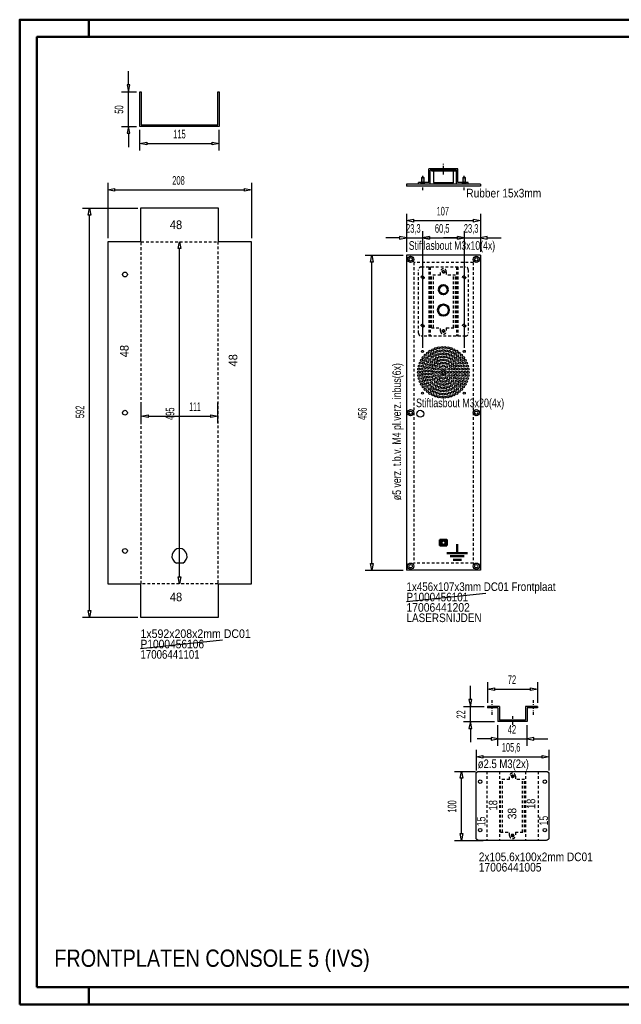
# Model space of a CAD drawing. Extents: x -16476 to -14436, y 1563 to 2988.
# Tile 1 of 2: x -16476 to -15605, y 1563 to 2988. Entities that reach past the tile are written whole.
import ezdxf

# ---------------------------------------------------------------- set-up
doc = ezdxf.new("R2010")
doc.units = 0
doc.header["$MEASUREMENT"] = 0
doc.linetypes.add('DASHDOT', pattern=[8.5, 4, -2, 0.5, -2])
doc.linetypes.add('HIDDEN', pattern=[7, 4, -3])
doc.layers.get('0').update_dxf_attribs({"linetype": 'CONTINUOUS'})
for name, color, linetype in [('DIM49', 4, 'CONTINUOUS'), ('LE_GREEN', 3, 'CONTINUOUS'), ('LE_HIDDEN', 7, 'CONTINUOUS'), ('LE_MIDDLE', 7, 'CONTINUOUS'), ('LE_RED', 1, 'CONTINUOUS'), ('TXT_ALL', 7, 'CONTINUOUS'), ('TXT_DIM49', 2, 'CONTINUOUS')]:
    doc.layers.add(name, color=color, linetype=linetype)
doc.layers.add('LE_ALL', color=7, linetype='CONTINUOUS', lineweight=50)

# ---------------------------------------------------------------- blocks, each defined once
blk = doc.blocks.new('_D1', base_point=(-15783.2, 1972))
at = {"layer": 'DIM49', "color": 1}
for p, q in [((-15783.2, 1937), (-15783.2, 1967)), ((-15741.2, 1937), (-15741.2, 1967)), ((-15793.2, 1947), (-15813.2, 1947)), ((-15783.2, 1947), (-15793.2, 1949)), ((-15793.2, 1949), (-15793.2, 1945)), ((-15793.2, 1945), (-15783.2, 1947)), ((-15783.2, 1947), (-15741.2, 1947)), ((-15731.2, 1949), (-15741.2, 1947)), ((-15741.2, 1947), (-15731.2, 1945)), ((-15731.2, 1945), (-15731.2, 1949)), ((-15731.2, 1947), (-15711.2, 1947))]:
    blk.add_line(p, q, dxfattribs=at)
at = {"layer": 'TXT_DIM49', "width": 0.596}
blk.add_text('42', height=12.5, dxfattribs=at).set_placement((-15769, 1954.5))
blk = doc.blocks.new('_D2', base_point=(-15798.2, 1994))
at = {"layer": 'DIM49', "color": 1}
for p, q in [((-15823.2, 2004), (-15823.2, 2024)), ((-15821.2, 2004), (-15825.2, 2004)), ((-15825.2, 2004), (-15823.2, 1994)), ((-15823.2, 1994), (-15821.2, 2004)), ((-15833.2, 1994), (-15803.2, 1994)), ((-15823.2, 1972), (-15823.2, 1994)), ((-15833.2, 1972), (-15788.2, 1972)), ((-15823.2, 1972), (-15825.2, 1962)), ((-15821.2, 1962), (-15823.2, 1972)), ((-15825.2, 1962), (-15821.2, 1962)), ((-15823.2, 1962), (-15823.2, 1942))]:
    blk.add_line(p, q, dxfattribs=at)
at = {"layer": 'TXT_DIM49', "width": 0.596}
blk.add_text('22', height=12.5, rotation=90, dxfattribs=at).set_placement((-15830.7, 1976.3))
blk = doc.blocks.new('_D3', base_point=(-15798.2, 1994))
at = {"layer": 'DIM49', "color": 1}
for p, q in [((-15798.2, 2029), (-15798.2, 1999)), ((-15726.2, 2029), (-15726.2, 1999)), ((-15798.2, 2019), (-15788.2, 2021)), ((-15788.2, 2017), (-15798.2, 2019)), ((-15788.2, 2021), (-15788.2, 2017)), ((-15788.2, 2019), (-15736.2, 2019)), ((-15736.2, 2017), (-15736.2, 2021)), ((-15736.2, 2021), (-15726.2, 2019)), ((-15726.2, 2019), (-15736.2, 2017))]:
    blk.add_line(p, q, dxfattribs=at)
at = {"layer": 'TXT_DIM49', "width": 0.596}
blk.add_text('72', height=12.5, dxfattribs=at).set_placement((-15769, 2026.5))
blk = doc.blocks.new('_D4', base_point=(-15815, 1896))
at = {"layer": 'DIM49', "color": 1}
for p, q in [((-15815, 1931), (-15815, 1901)), ((-15709.4, 1931), (-15709.4, 1901)), ((-15815, 1921), (-15805, 1923)), ((-15805, 1919), (-15815, 1921)), ((-15805, 1923), (-15805, 1919)), ((-15805, 1921), (-15719.4, 1921)), ((-15719.4, 1919), (-15719.4, 1923)), ((-15719.4, 1923), (-15709.4, 1921)), ((-15709.4, 1921), (-15719.4, 1919))]:
    blk.add_line(p, q, dxfattribs=at)
at = {"layer": 'TXT_DIM49', "width": 0.512}
blk.add_text('105,6', height=12.5, dxfattribs=at).set_placement((-15777.6, 1928.5))
blk = doc.blocks.new('_D5', base_point=(-15811, 1900))
at = {"layer": 'DIM49', "color": 1}
for p, q in [((-15846, 1900), (-15816, 1900)), ((-15838, 1890), (-15836, 1900)), ((-15836, 1900), (-15834, 1890)), ((-15834, 1890), (-15838, 1890)), ((-15836, 1810), (-15836, 1890)), ((-15836, 1800), (-15838, 1810)), ((-15838, 1810), (-15834, 1810)), ((-15834, 1810), (-15836, 1800)), ((-15846, 1800), (-15804.6, 1800))]:
    blk.add_line(p, q, dxfattribs=at)
at = {"layer": 'TXT_DIM49', "width": 0.557}
blk.add_text('100', height=12.5, rotation=90, dxfattribs=at).set_placement((-15843.5, 1840.3))
blk = doc.blocks.new('_D6', base_point=(-15915.7, 2647))
at = {"layer": 'DIM49', "color": 1}
for p, q in [((-15915.7, 2707), (-15915.7, 2652)), ((-15915.7, 2697), (-15905.7, 2699)), ((-15905.7, 2695), (-15915.7, 2697)), ((-15905.7, 2699), (-15905.7, 2695)), ((-15905.7, 2697), (-15818.7, 2697)), ((-15818.7, 2695), (-15818.7, 2699)), ((-15818.7, 2699), (-15808.7, 2697)), ((-15808.7, 2697), (-15818.7, 2695)), ((-15808.7, 2707), (-15808.7, 2652))]:
    blk.add_line(p, q, dxfattribs=at)
at = {"layer": 'TXT_DIM49', "width": 0.557}
blk.add_text('107', height=12.5, dxfattribs=at).set_placement((-15872, 2704.5))
blk = doc.blocks.new('_D7', base_point=(-15915.7, 2191))
at = {"layer": 'DIM49', "color": 1}
for p, q in [((-15975.7, 2647), (-15920.7, 2647)), ((-15967.7, 2637), (-15965.7, 2647)), ((-15963.7, 2637), (-15967.7, 2637)), ((-15965.7, 2647), (-15963.7, 2637)), ((-15965.7, 2201), (-15965.7, 2637)), ((-15965.7, 2191), (-15967.7, 2201)), ((-15967.7, 2201), (-15963.7, 2201)), ((-15963.7, 2201), (-15965.7, 2191)), ((-15975.7, 2191), (-15920.7, 2191))]:
    blk.add_line(p, q, dxfattribs=at)
at = {"layer": 'TXT_DIM49', "width": 0.596}
blk.add_text('456', height=12.5, rotation=90, dxfattribs=at).set_placement((-15973.2, 2408.5))
blk = doc.blocks.new('_D8', base_point=(-15832, 2507.8))
at = {"layer": 'DIM49', "color": 1}
for p, q in [((-15832, 2682), (-15832, 2512.8)), ((-15808.7, 2682), (-15808.7, 2652)), ((-15842, 2672), (-15862, 2672)), ((-15832, 2672), (-15842, 2674)), ((-15842, 2674), (-15842, 2670)), ((-15842, 2670), (-15832, 2672)), ((-15832, 2672), (-15808.7, 2672)), ((-15798.7, 2674), (-15808.7, 2672)), ((-15808.7, 2672), (-15798.7, 2670)), ((-15798.7, 2670), (-15798.7, 2674)), ((-15798.7, 2672), (-15778.7, 2672))]:
    blk.add_line(p, q, dxfattribs=at)
at = {"layer": 'TXT_DIM49', "width": 0.52}
blk.add_text('23,3', height=12.5, rotation=360, dxfattribs=at).set_placement((-15832.7, 2679.5))
blk = doc.blocks.new('_D9', base_point=(-15892.5, 2507.8))
at = {"layer": 'DIM49', "color": 1}
for p, q in [((-15892.5, 2682), (-15892.5, 2512.8)), ((-15832, 2682), (-15832, 2512.8)), ((-15892.5, 2672), (-15882.5, 2674)), ((-15882.5, 2670), (-15892.5, 2672)), ((-15882.5, 2674), (-15882.5, 2670)), ((-15882.5, 2672), (-15842, 2672)), ((-15842, 2670), (-15842, 2674)), ((-15842, 2674), (-15832, 2672)), ((-15832, 2672), (-15842, 2670))]:
    blk.add_line(p, q, dxfattribs=at)
at = {"layer": 'TXT_DIM49', "width": 0.52}
blk.add_text('60,5', height=12.5, dxfattribs=at).set_placement((-15874.6, 2679.5))
blk = doc.blocks.new('_D10', base_point=(-15915.7, 2647))
at = {"layer": 'DIM49', "color": 1}
for p, q in [((-15915.7, 2682), (-15915.7, 2652)), ((-15892.5, 2682), (-15892.5, 2512.8)), ((-15925.7, 2672), (-15945.7, 2672)), ((-15915.7, 2672), (-15925.7, 2674)), ((-15925.7, 2674), (-15925.7, 2670)), ((-15925.7, 2670), (-15915.7, 2672)), ((-15915.7, 2672), (-15892.5, 2672)), ((-15882.5, 2674), (-15892.5, 2672)), ((-15892.5, 2672), (-15882.5, 2670)), ((-15882.5, 2670), (-15882.5, 2674)), ((-15882.5, 2672), (-15862.5, 2672))]:
    blk.add_line(p, q, dxfattribs=at)
at = {"layer": 'TXT_DIM49', "width": 0.52}
blk.add_text('23,3', height=12.5, rotation=0, dxfattribs=at).set_placement((-15916.4, 2679.5))
blk = doc.blocks.new('_D16', base_point=(-16348.3, 2666.5))
at = {"layer": 'DIM49', "color": 1}
for p, q in [((-16348.3, 2751.5), (-16348.3, 2671.5)), ((-16140.3, 2751.5), (-16140.3, 2671.5)), ((-16348.3, 2741.5), (-16338.3, 2743.5)), ((-16338.3, 2739.5), (-16348.3, 2741.5)), ((-16338.3, 2743.5), (-16338.3, 2739.5)), ((-16338.3, 2741.5), (-16150.3, 2741.5)), ((-16150.3, 2739.5), (-16150.3, 2743.5)), ((-16150.3, 2743.5), (-16140.3, 2741.5)), ((-16140.3, 2741.5), (-16150.3, 2739.5))]:
    blk.add_line(p, q, dxfattribs=at)
at = {"layer": 'TXT_DIM49', "width": 0.596}
blk.add_text('208', height=12.5, dxfattribs=at).set_placement((-16254.8, 2749))
blk = doc.blocks.new('_D17', base_point=(-16299.8, 2123))
at = {"layer": 'DIM49', "color": 1}
for p, q in [((-16384.8, 2715), (-16304.8, 2715)), ((-16376.8, 2705), (-16374.8, 2715)), ((-16374.8, 2715), (-16372.8, 2705)), ((-16372.8, 2705), (-16376.8, 2705)), ((-16374.8, 2133), (-16374.8, 2705)), ((-16374.8, 2123), (-16376.8, 2133)), ((-16376.8, 2133), (-16372.8, 2133)), ((-16372.8, 2133), (-16374.8, 2123)), ((-16384.8, 2123), (-16304.8, 2123))]:
    blk.add_line(p, q, dxfattribs=at)
at = {"layer": 'TXT_DIM49', "width": 0.596}
blk.add_text('592', height=12.5, rotation=90, dxfattribs=at).set_placement((-16382.3, 2411.2))
blk = doc.blocks.new('_D18', base_point=(-16244.3, 2171.5))
at = {"layer": 'DIM49', "color": 1}
for p, q in [((-16246.3, 2656.5), (-16244.3, 2666.5)), ((-16244.3, 2666.5), (-16242.3, 2656.5)), ((-16242.3, 2656.5), (-16246.3, 2656.5)), ((-16244.3, 2181.5), (-16244.3, 2656.5)), ((-16244.3, 2171.5), (-16246.3, 2181.5)), ((-16246.3, 2181.5), (-16242.3, 2181.5)), ((-16242.3, 2181.5), (-16244.3, 2171.5))]:
    blk.add_line(p, q, dxfattribs=at)
at = {"layer": 'TXT_DIM49', "width": 0.596}
blk.add_text('495', height=12.5, rotation=90, dxfattribs=at).set_placement((-16251.8, 2408.5))
blk = doc.blocks.new('_D19', base_point=(-16299.8, 2439))
at = {"layer": 'DIM49', "color": 1}
for p, q in [((-16299.8, 2404), (-16299.8, 2434)), ((-16188.8, 2404), (-16188.8, 2434)), ((-16299.8, 2414), (-16289.8, 2416)), ((-16289.8, 2412), (-16299.8, 2414)), ((-16289.8, 2416), (-16289.8, 2412)), ((-16289.8, 2414), (-16198.8, 2414)), ((-16198.8, 2412), (-16198.8, 2416)), ((-16198.8, 2416), (-16188.8, 2414)), ((-16188.8, 2414), (-16198.8, 2412))]:
    blk.add_line(p, q, dxfattribs=at)
at = {"layer": 'TXT_DIM49', "width": 0.479}
blk.add_text('111', height=12.5, dxfattribs=at).set_placement((-16230.2, 2421.5))
blk = doc.blocks.new('_D20', base_point=(-16301.8, 2833.5))
at = {"layer": 'DIM49', "color": 1}
for p, q in [((-16301.8, 2798.5), (-16301.8, 2828.5)), ((-16186.8, 2798.5), (-16186.8, 2828.5)), ((-16301.8, 2808.5), (-16291.8, 2810.5)), ((-16291.8, 2806.5), (-16301.8, 2808.5)), ((-16291.8, 2810.5), (-16291.8, 2806.5)), ((-16291.8, 2808.5), (-16196.8, 2808.5)), ((-16196.8, 2806.5), (-16196.8, 2810.5)), ((-16196.8, 2810.5), (-16186.8, 2808.5)), ((-16186.8, 2808.5), (-16196.8, 2806.5))]:
    blk.add_line(p, q, dxfattribs=at)
at = {"layer": 'TXT_DIM49', "width": 0.518}
blk.add_text('115', height=12.5, dxfattribs=at).set_placement((-16253.4, 2816))
blk = doc.blocks.new('_D21', base_point=(-16301.8, 2833.5))
at = {"layer": 'DIM49', "color": 1}
for p, q in [((-16318.2, 2893.5), (-16318.2, 2913.5)), ((-16316.2, 2893.5), (-16320.2, 2893.5)), ((-16320.2, 2893.5), (-16318.2, 2883.5)), ((-16318.2, 2883.5), (-16316.2, 2893.5)), ((-16328.2, 2883.5), (-16306.8, 2883.5)), ((-16318.2, 2833.5), (-16318.2, 2883.5)), ((-16328.2, 2833.5), (-16306.8, 2833.5)), ((-16318.2, 2833.5), (-16320.2, 2823.5)), ((-16320.2, 2823.5), (-16316.2, 2823.5)), ((-16316.2, 2823.5), (-16318.2, 2833.5)), ((-16318.2, 2823.5), (-16318.2, 2803.5))]:
    blk.add_line(p, q, dxfattribs=at)
at = {"layer": 'TXT_DIM49', "width": 0.596}
blk.add_text('50', height=12.5, rotation=90, dxfattribs=at).set_placement((-16325.7, 2851.8))

msp = doc.modelspace()

# ---------------------------------------------------------------- linework, layer by layer
for p, q in [((-16188.8, 2883.5), (-16186.8, 2883.5)), ((-15841.2, 2772), (-15883.2, 2772)), ((-15883.2, 2752), (-15883.2, 2772)), ((-15843.2, 2770), (-15881.2, 2770)), ((-15881.2, 2750), (-15881.2, 2770)), ((-15879.7, 2770), (-15844.7, 2770)), ((-15875.7, 2770), (-15848.7, 2770)), ((-15866.5, 2770), (-15866.5, 2769)), ((-15858, 2770), (-15858, 2769)), ((-15844.7, 2769), (-15844.7, 2770)), ((-15843.2, 2750), (-15843.2, 2770)), ((-15841.2, 2752), (-15841.2, 2772)), ((-15883.2, 2752), (-15898.2, 2752)), ((-15898.2, 2750), (-15898.2, 2752)), ((-15875.7, 2752), (-15848.7, 2752)), ((-15875.7, 2750), (-15875.7, 2752)), ((-15848.7, 2752), (-15848.7, 2750)), ((-15826.2, 2752), (-15841.2, 2752)), ((-15826.2, 2750), (-15826.2, 2752)), ((-15808.7, 2747), (-15915.7, 2747)), ((-15808.7, 2750), (-15808.7, 2747)), ((-15915.7, 2146), (-15800.7, 2158.1)), ((-16300.8, 2078), (-16182, 2090.3)), ((-15781.2, 1994), (-15798.2, 1994)), ((-15798.2, 1994), (-15798.2, 1992)), ((-15783.2, 1992), (-15798.2, 1992)), ((-15783.2, 1992), (-15783.2, 1972)), ((-15781.2, 1994), (-15781.2, 1974)), ((-15726.2, 1994), (-15743.2, 1994)), ((-15743.2, 1994), (-15743.2, 1974)), ((-15741.2, 1992), (-15741.2, 1972)), ((-15726.2, 1992), (-15741.2, 1992)), ((-15726.2, 1994), (-15726.2, 1992)), ((-15741.2, 1972), (-15783.2, 1972)), ((-15743.2, 1974), (-15781.2, 1974))]:
    msp.add_line(p, q)
for points in [[(-16301.8, 2833.5), (-16301.8, 2883.5), (-16299.8, 2883.5)], [(-16186.8, 2883.5), (-16186.8, 2833.5), (-16301.8, 2833.5)], [(-16299.8, 2883.5), (-16299.8, 2835.5), (-16188.8, 2835.5), (-16188.8, 2883.5)], [(-15879.7, 2770), (-15879.7, 2769), (-15844.7, 2769)], [(-15893.7, 2750), (-15893.7, 2759.5), (-15893.2, 2760), (-15891.2, 2760), (-15890.7, 2759.5), (-15890.7, 2750)], [(-15833.7, 2750), (-15833.7, 2759.5), (-15833.2, 2760), (-15831.2, 2760), (-15830.7, 2759.5), (-15830.7, 2750)], [(-15808.7, 2750), (-15915.7, 2750), (-15915.7, 2747)]]:
    msp.add_lwpolyline(points)
for points in [[(-15877.7, 2769, -0.414214), (-15876.7, 2768), (-15876.7, 2753, 0.414214), (-15875.7, 2752)], [(-15848.7, 2752, 0.414214), (-15847.7, 2753), (-15847.7, 2768, -0.414214), (-15846.7, 2769)]]:
    msp.add_lwpolyline(points, format="xyb")
for centre in [(-15909.7, 2641), (-15814.7, 2641), (-15909.7, 2419), (-15814.7, 2419), (-15909.7, 2197), (-15814.7, 2197)]:
    msp.add_circle(centre, 4.5)
at = {"layer": 'LE_ALL', "color": 1}
for p, q in [((-16375.7, 2962.8), (-16375.7, 2987.8)), ((-15867.2, 2233), (-15866.2, 2233)), ((-15866.2, 2229), (-15867.2, 2229)), ((-15866.2, 2235), (-15866.2, 2227)), ((-15858.2, 2235), (-15858.2, 2227)), ((-15858.2, 2233), (-15857.2, 2233)), ((-15857.2, 2229), (-15858.2, 2229)), ((-15852.3, 2211.3), (-15842.2, 2211.3)), ((-15827.2, 2216), (-15842.2, 2216)), ((-15832.2, 2211.3), (-15842.2, 2211.3)), ((-15836.2, 2206.1), (-15848.2, 2206.1)), ((-16375.7, 1587.8), (-16375.7, 1562.8))]:
    msp.add_line(p, q, dxfattribs=at)
at = {"layer": 'LE_ALL', "color": 10}
for points in [[(-16475.7, 1562.8), (-14435.7, 1562.8), (-14435.7, 2987.8), (-16475.7, 2987.8), (-16475.7, 1562.8)], [(-16450.7, 1587.8), (-14460.7, 1587.8), (-14460.7, 2962.8), (-16450.7, 2962.8), (-16450.7, 1587.8)]]:
    msp.add_lwpolyline(points, dxfattribs=at)
at = {"layer": 'LE_ALL', "color": 1}
for points in [[(-15857.2, 2227), (-15867.2, 2227), (-15867.2, 2235), (-15857.2, 2235), (-15857.2, 2227)], [(-15857.3, 2216), (-15842.2, 2216), (-15842.2, 2228.7)]]:
    msp.add_lwpolyline(points, dxfattribs=at)
at = {"layer": 'LE_ALL', "color": 8}
for centre, radius in [((-15862.2, 2597), 6.5), ((-15862.2, 2597), 6.5), ((-15862.2, 2567.5), 8), ((-15862.2, 2567.5), 8)]:
    msp.add_circle(centre, radius, dxfattribs=at)
at = {"layer": 'LE_ALL', "color": 1}
msp.add_circle((-15862.2, 2231), 3, dxfattribs=at)
at = {"layer": 'LE_GREEN'}
for p, q in [((-15808.7, 2647), (-15915.7, 2647)), ((-15915.7, 2647), (-15915.7, 2191)), ((-15808.7, 2647), (-15808.7, 2191)), ((-16239.8, 2201.5), (-16248.9, 2201.5)), ((-15808.7, 2191), (-15915.7, 2191))]:
    msp.add_line(p, q, dxfattribs=at)
msp.add_lwpolyline([(-16140.3, 2171.5), (-16140.3, 2666.5), (-16187.8, 2666.5), (-16187.8, 2715), (-16300.8, 2715), (-16300.8, 2666.5), (-16348.3, 2666.5), (-16348.3, 2171.5), (-16300.8, 2171.5), (-16300.8, 2123), (-16187.8, 2123), (-16187.8, 2171.5), (-16140.3, 2171.5)], dxfattribs=at)
msp.add_lwpolyline([(-15713.4, 1800), (-15811, 1800, -0.414214), (-15815, 1804), (-15815, 1896, -0.414214), (-15811, 1900), (-15713.4, 1900, -0.414214), (-15709.4, 1896), (-15709.4, 1804, -0.414214), (-15713.4, 1800)], format="xyb", dxfattribs=at)
for centre, radius in [((-15909.7, 2641), 2.5), ((-15814.7, 2641), 2.5), ((-16323.3, 2619), 3.5), ((-15881.6, 2507.9), 1.5), ((-15877.6, 2510.1), 1.5), ((-15873.4, 2511.8), 1.5), ((-15871.2, 2507.8), 1.5), ((-15869.1, 2512.9), 1.5), ((-15866.8, 2508.7), 1.5), ((-15864.6, 2513.5), 1.5), ((-15862.3, 2509), 1.5), ((-15860.1, 2513.5), 1.5), ((-15857.8, 2508.7), 1.5), ((-15855.6, 2512.9), 1.5), ((-15853.4, 2507.8), 1.5), ((-15851.2, 2511.8), 1.5), ((-15847, 2510.1), 1.5), ((-15843, 2507.9), 1.5), ((-15893.9, 2494.9), 1.5), ((-15891.4, 2498.7), 1.5), ((-15888.8, 2494.6), 1.5), ((-15888.6, 2502.2), 1.5), ((-15886.1, 2498.2), 1.5), ((-15885.3, 2505.3), 1.5), ((-15884.7, 2492.7), 1.5), ((-15882.9, 2501.3), 1.5), ((-15881.8, 2496.2), 1.5), ((-15879.3, 2504), 1.5), ((-15878.4, 2499.3), 1.5), ((-15876.1, 2495.3), 1.5), ((-15875.4, 2506.2), 1.5), ((-15874.5, 2501.7), 1.5), ((-15872.2, 2497.7), 1.5), ((-15870.2, 2503.4), 1.5), ((-15870, 2493.8), 1.5), ((-15868, 2499.3), 1.5), ((-15865.7, 2504.3), 1.5), ((-15865.7, 2495.2), 1.5), ((-15863.5, 2500), 1.5), ((-15861.2, 2504.5), 1.5), ((-15861.2, 2495.5), 1.5), ((-15858.9, 2499.8), 1.5), ((-15856.8, 2494.7), 1.5), ((-15856.6, 2503.9), 1.5), ((-15854.5, 2498.6), 1.5), ((-15852.7, 2492.7), 1.5), ((-15852.2, 2502.6), 1.5), ((-15850.4, 2496.6), 1.5), ((-15849.2, 2506.2), 1.5), ((-15848.2, 2500.5), 1.5), ((-15846.8, 2493.9), 1.5), ((-15845.3, 2504), 1.5), ((-15844.5, 2497.8), 1.5), ((-15841.7, 2501.3), 1.5), ((-15841.3, 2494.5), 1.5), ((-15839.4, 2505.3), 1.5), ((-15838.5, 2498.2), 1.5), ((-15836.1, 2502.2), 1.5), ((-15835.8, 2494.6), 1.5), ((-15833.2, 2498.7), 1.5), ((-15830.8, 2494.9), 1.5), ((-15898, 2482.1), 1.5), ((-15897.2, 2486.5), 1.5), ((-15895.8, 2490.8), 1.5), ((-15893.5, 2482), 1.5), ((-15892.5, 2486.4), 1.5), ((-15891, 2490.6), 1.5), ((-15889.2, 2479.8), 1.5), ((-15888.4, 2484.3), 1.5), ((-15886.9, 2488.7), 1.5), ((-15884.7, 2479.8), 1.5), ((-15883.8, 2484.3), 1.5), ((-15882, 2488.5), 1.5), ((-15880.2, 2479.8), 1.5), ((-15879.4, 2492.2), 1.5), ((-15879, 2484.2), 1.5), ((-15876.9, 2488.1), 1.5), ((-15875, 2482.2), 1.5), ((-15873.8, 2491.4), 1.5), ((-15872.7, 2486.2), 1.5), ((-15870.1, 2482), 1.5), ((-15869.1, 2489.2), 1.5), ((-15866.8, 2485.3), 1.5), ((-15864.7, 2490.8), 1.5), ((-15864.6, 2481.4), 1.5), ((-15862.3, 2486.5), 1.5), ((-15860.1, 2481.4), 1.5), ((-15860, 2490.8), 1.5), ((-15857.8, 2485.3), 1.5), ((-15855.6, 2489.2), 1.5), ((-15854.5, 2482), 1.5), ((-15852, 2486.2), 1.5), ((-15849.6, 2482.2), 1.5), ((-15849.2, 2489.9), 1.5), ((-15846.5, 2486.2), 1.5), ((-15844.9, 2482), 1.5), ((-15843.8, 2490.4), 1.5), ((-15841.6, 2486.4), 1.5), ((-15840.3, 2482.1), 1.5), ((-15838.7, 2490.7), 1.5), ((-15836.9, 2486.5), 1.5), ((-15835.7, 2482.1), 1.5), ((-15833.7, 2490.6), 1.5), ((-15832.1, 2486.4), 1.5), ((-15831.1, 2482), 1.5), ((-15828.8, 2490.8), 1.5), ((-15827.4, 2486.5), 1.5), ((-15826.6, 2482.1), 1.5), ((-15898.3, 2477.5), 1.5), ((-15898, 2473), 1.5), ((-15897.2, 2468.6), 1.5), ((-15895.8, 2464.3), 1.5), ((-15893.8, 2477.5), 1.5), ((-15893.5, 2473.1), 1.5), ((-15892.5, 2468.7), 1.5), ((-15891, 2464.5), 1.5), ((-15889.2, 2475.3), 1.5), ((-15888.4, 2470.7), 1.5), ((-15886.9, 2466.4), 1.5), ((-15884.7, 2475.3), 1.5), ((-15883.8, 2470.8), 1.5), ((-15882, 2466.6), 1.5), ((-15880.2, 2475.3), 1.5), ((-15879, 2470.9), 1.5), ((-15876.9, 2467), 1.5), ((-15875.8, 2477.5), 1.5), ((-15875, 2472.9), 1.5), ((-15872.7, 2468.9), 1.5), ((-15871.3, 2477.5), 1.5), ((-15870.1, 2473), 1.5), ((-15869.1, 2465.9), 1.5), ((-15866.8, 2477.5), 1.5), ((-15866.8, 2469.7), 1.5), ((-15864.7, 2464.2), 1.5), ((-15864.6, 2473.6), 1.5), ((-15862.3, 2477.5), 1.5), ((-15862.3, 2468.5), 1.5), ((-15860.1, 2473.6), 1.5), ((-15860, 2464.2), 1.5), ((-15857.8, 2477.5), 1.5), ((-15857.8, 2469.7), 1.5), ((-15855.6, 2465.9), 1.5), ((-15854.5, 2473), 1.5), ((-15853.3, 2477.5), 1.5), ((-15852, 2468.9), 1.5), ((-15849.6, 2472.9), 1.5), ((-15849.2, 2465.2), 1.5), ((-15848.8, 2477.5), 1.5), ((-15846.5, 2468.9), 1.5), ((-15844.9, 2473.1), 1.5), ((-15844.3, 2477.5), 1.5), ((-15843.8, 2464.7), 1.5), ((-15841.6, 2468.7), 1.5), ((-15840.3, 2473), 1.5), ((-15839.8, 2477.5), 1.5), ((-15838.7, 2464.4), 1.5), ((-15836.9, 2468.5), 1.5), ((-15835.7, 2473), 1.5), ((-15835.3, 2477.5), 1.5), ((-15833.7, 2464.5), 1.5), ((-15832.1, 2468.7), 1.5), ((-15831.1, 2473.1), 1.5), ((-15830.8, 2477.5), 1.5), ((-15828.8, 2464.3), 1.5), ((-15827.4, 2468.6), 1.5), ((-15826.6, 2473), 1.5), ((-15826.3, 2477.5), 1.5), ((-15893.9, 2460.2), 1.5), ((-15891.4, 2456.4), 1.5), ((-15888.8, 2460.5), 1.5), ((-15888.6, 2452.9), 1.5), ((-15886.1, 2456.9), 1.5), ((-15885.3, 2449.8), 1.5), ((-15884.7, 2462.4), 1.5), ((-15882.9, 2453.7), 1.5), ((-15881.8, 2458.9), 1.5), ((-15879.4, 2462.9), 1.5), ((-15879.3, 2451), 1.5), ((-15878.4, 2455.8), 1.5), ((-15876.1, 2459.8), 1.5), ((-15874.5, 2453.4), 1.5), ((-15873.8, 2463.7), 1.5), ((-15872.2, 2457.3), 1.5), ((-15870.2, 2451.7), 1.5), ((-15870, 2461.3), 1.5), ((-15868, 2455.8), 1.5), ((-15865.7, 2459.9), 1.5), ((-15865.7, 2450.8), 1.5), ((-15863.5, 2455.1), 1.5), ((-15861.2, 2459.6), 1.5), ((-15861.2, 2450.6), 1.5), ((-15858.9, 2455.3), 1.5), ((-15856.8, 2460.4), 1.5), ((-15856.6, 2451.1), 1.5), ((-15854.5, 2456.4), 1.5), ((-15852.7, 2462.3), 1.5), ((-15852.2, 2452.5), 1.5), ((-15850.4, 2458.4), 1.5), ((-15848.2, 2454.6), 1.5), ((-15846.8, 2461.2), 1.5), ((-15845.3, 2451), 1.5), ((-15844.5, 2457.3), 1.5), ((-15841.7, 2453.7), 1.5), ((-15841.3, 2460.6), 1.5), ((-15839.4, 2449.8), 1.5), ((-15838.5, 2456.9), 1.5), ((-15836.1, 2452.9), 1.5), ((-15835.8, 2460.5), 1.5), ((-15833.2, 2456.4), 1.5), ((-15830.8, 2460.2), 1.5), ((-15881.6, 2447.1), 1.5), ((-15877.6, 2445), 1.5), ((-15875.4, 2448.9), 1.5), ((-15873.4, 2443.3), 1.5), ((-15871.2, 2447.3), 1.5), ((-15869.1, 2442.2), 1.5), ((-15866.8, 2446.4), 1.5), ((-15864.6, 2441.6), 1.5), ((-15862.3, 2446), 1.5), ((-15860.1, 2441.6), 1.5), ((-15857.8, 2446.4), 1.5), ((-15855.6, 2442.2), 1.5), ((-15853.4, 2447.3), 1.5), ((-15851.2, 2443.3), 1.5), ((-15849.2, 2448.9), 1.5), ((-15847, 2445), 1.5), ((-15843, 2447.1), 1.5), ((-16323.3, 2419), 3.5), ((-15895.7, 2417.5), 5), ((-15909.7, 2419), 2.5), ((-15814.7, 2419), 2.5), ((-16323.3, 2219), 3.5), ((-15909.7, 2197), 2.5), ((-15814.7, 2197), 2.5), ((-15809, 1885), 2.5), ((-15762.2, 1892.8), 1.25), ((-15715.4, 1885), 2.5), ((-15809, 1815), 2.5), ((-15715.4, 1815), 2.5), ((-15762.2, 1807.3), 1.25)]:
    msp.add_circle(centre, radius, dxfattribs=at)
msp.add_arc((-16244.3, 2211.5), 11, -65.38, -114.62, dxfattribs=at)
at = {"layer": 'LE_HIDDEN', "color": 1, "linetype": 'HIDDEN'}
for p, q in [((-15894.5, 2750), (-15894.5, 2752)), ((-15890, 2752), (-15890, 2750)), ((-15834.5, 2750), (-15834.5, 2752)), ((-15830, 2752), (-15830, 2750)), ((-15819.2, 2636.5), (-15819.2, 2201.5)), ((-15883.2, 2630), (-15883.2, 2530)), ((-15881.2, 2630), (-15881.2, 2530)), ((-15858, 2623), (-15858, 2618)), ((-15843.2, 2630), (-15843.2, 2530)), ((-15841.2, 2630), (-15841.2, 2530)), ((-15879.7, 2542), (-15879.7, 2618)), ((-15866.5, 2618), (-15879.7, 2618)), ((-15876.7, 2542), (-15876.7, 2618)), ((-15847.7, 2542), (-15847.7, 2618)), ((-15879.7, 2542), (-15866.5, 2542)), ((-15858, 2542), (-15844.7, 2542)), ((-15819.2, 2201.5), (-15905.2, 2201.5)), ((-15794.5, 1994), (-15794.5, 1992)), ((-15790, 1992), (-15790, 1994)), ((-15734.5, 1994), (-15734.5, 1992)), ((-15730, 1992), (-15730, 1994)), ((-15799.6, 1900), (-15799.6, 1800)), ((-15781.2, 1900), (-15781.2, 1800)), ((-15743.2, 1900), (-15743.2, 1800)), ((-15724.8, 1900), (-15724.8, 1800)), ((-15779.7, 1812), (-15779.7, 1888)), ((-15766.5, 1888), (-15779.7, 1888)), ((-15776.7, 1812), (-15776.7, 1888)), ((-15758, 1893), (-15758, 1888)), ((-15747.7, 1812), (-15747.7, 1888)), ((-15779.7, 1812), (-15766.5, 1812)), ((-15758, 1812), (-15744.7, 1812))]:
    msp.add_line(p, q, dxfattribs=at)
for points in [[(-16188.8, 2666.5), (-16188.8, 2171.5), (-16299.8, 2171.5), (-16299.8, 2666.5), (-16188.8, 2666.5)], [(-15819.2, 2636.5), (-15905.2, 2636.5), (-15905.2, 2201.5)], [(-15844.7, 2542), (-15844.7, 2618), (-15858, 2618)], [(-15744.7, 1812), (-15744.7, 1888), (-15758, 1888)]]:
    msp.add_lwpolyline(points, dxfattribs=at)
for points in [[(-15830.2, 2530), (-15894.2, 2530, -0.414214), (-15898.2, 2534), (-15898.2, 2626, -0.414214), (-15894.2, 2630), (-15830.2, 2630, -0.414214), (-15826.2, 2626), (-15826.2, 2534, -0.414214), (-15830.2, 2530)], [(-15866.5, 2618), (-15866.5, 2623, -0.414214), (-15862.2, 2627.3, -0.414214), (-15858, 2623)], [(-15858, 2542), (-15858, 2537, -0.414214), (-15862.2, 2532.8, -0.414214), (-15866.5, 2537), (-15866.5, 2542)], [(-15766.5, 1888), (-15766.5, 1893, -0.414214), (-15762.2, 1897.3, -0.414214), (-15758, 1893)], [(-15758, 1812), (-15758, 1807, -0.414214), (-15762.2, 1802.8, -0.414214), (-15766.5, 1807), (-15766.5, 1812)]]:
    msp.add_lwpolyline(points, format="xyb", dxfattribs=at)
for centre, radius in [((-15862.2, 2622.8), 2), ((-15862.2, 2622.8), 1.5), ((-15862.2, 2622.8), 1.25), ((-15892.2, 2615), 2.25), ((-15892.2, 2615), 1.5), ((-15832.2, 2615), 2.25), ((-15832.2, 2615), 1.5), ((-15892.2, 2545), 2.25), ((-15892.2, 2545), 1.5), ((-15862.2, 2537.3), 2), ((-15862.2, 2537.3), 1.5), ((-15862.2, 2537.3), 1.25), ((-15832.2, 2545), 2.25), ((-15832.2, 2545), 1.5), ((-15762.2, 1892.8), 2), ((-15762.2, 1892.8), 1.5), ((-15762.2, 1807.3), 2), ((-15762.2, 1807.3), 1.5)]:
    msp.add_circle(centre, radius, dxfattribs=at)
at = {"layer": 'LE_MIDDLE', "color": 1, "linetype": 'DASHDOT'}
for p, q in [((-15862.2, 2764), (-15862.2, 2780)), ((-15892.2, 2741), (-15892.2, 2764)), ((-15832.2, 2741), (-15832.2, 2764)), ((-15792.2, 2003), (-15792.2, 1980)), ((-15732.2, 2003), (-15732.2, 1980)), ((-15762.2, 1980), (-15762.2, 1964))]:
    msp.add_line(p, q, dxfattribs=at)
at = {"layer": 'LE_RED'}
for p, q in [((-15875.7, 2750), (-15873.7, 2752)), ((-15875.7, 2751), (-15874.7, 2752)), ((-15874.7, 2750), (-15872.7, 2752)), ((-15873.7, 2750), (-15871.7, 2752)), ((-15872.7, 2750), (-15870.7, 2752)), ((-15871.7, 2750), (-15869.7, 2752)), ((-15870.7, 2750), (-15868.7, 2752)), ((-15869.7, 2750), (-15867.7, 2752)), ((-15868.7, 2750), (-15866.7, 2752)), ((-15867.7, 2750), (-15865.7, 2752)), ((-15866.7, 2750), (-15864.7, 2752)), ((-15865.7, 2750), (-15863.7, 2752)), ((-15864.7, 2750), (-15862.7, 2752)), ((-15863.7, 2750), (-15861.7, 2752)), ((-15862.7, 2750), (-15860.7, 2752)), ((-15861.7, 2750), (-15859.7, 2752)), ((-15860.7, 2750), (-15858.7, 2752)), ((-15859.7, 2750), (-15857.7, 2752)), ((-15858.7, 2750), (-15856.7, 2752)), ((-15857.7, 2750), (-15855.7, 2752)), ((-15856.7, 2750), (-15854.7, 2752)), ((-15855.7, 2750), (-15853.7, 2752)), ((-15854.7, 2750), (-15852.7, 2752)), ((-15853.7, 2750), (-15851.7, 2752)), ((-15852.7, 2750), (-15850.7, 2752)), ((-15851.7, 2750), (-15849.7, 2752)), ((-15850.7, 2750), (-15848.7, 2752)), ((-15849.7, 2750), (-15847.7, 2752)), ((-15849.7, 2750), (-15848.7, 2751))]:
    msp.add_line(p, q, dxfattribs=at)
for centre in [(-15892.5, 2507.8), (-15832, 2507.8), (-15892.5, 2447.3), (-15832, 2447.3)]:
    msp.add_circle(centre, 1.5, dxfattribs=at)

# ---------------------------------------------------------------- block references
at = {"layer": 'DIM49'}
for name, p in [('_D21', (-16301.8, 2833.5)), ('_D20', (-16301.8, 2833.5)), ('_D16', (-16348.3, 2666.5)), ('_D17', (-16299.8, 2123)), ('_D6', (-15915.7, 2647)), ('_D10', (-15915.7, 2647)), ('_D9', (-15892.5, 2507.8)), ('_D8', (-15832, 2507.8)), ('_D18', (-16244.3, 2171.5)), ('_D7', (-15915.7, 2191)), ('_D19', (-16299.8, 2439)), ('_D3', (-15798.2, 1994)), ('_D2', (-15798.2, 1994)), ('_D1', (-15783.2, 1972)), ('_D4', (-15815, 1896)), ('_D5', (-15811, 1900))]:
    msp.add_blockref(name, p, dxfattribs=at)

# ---------------------------------------------------------------- texts
at = {"layer": 'TXT_ALL', "color": 4}
for s, height, width, p in [('Rubber 15x3mm', 12.5, 0.878, (-15829.1, 2730.6)), ('48', 12.5, 0.961, (-16258.3, 2684.8)), ('Stiftlasbout M3x10(4x)', 12.5, 0.752, (-15912.4, 2654.8)), ('Stiftlasbout M3x20(4x)', 12.5, 0.767, (-15901.8, 2427)), ('1x456x107x3mm DC01 Frontplaat', 12.5, 0.848, (-15915.7, 2161)), ('48', 12.5, 0.961, (-16258.3, 2146.1)), ('P1000456101', 12.5, 0.859, (-15915.7, 2146)), ('17006441202', 12.5, 0.897, (-15915.7, 2131)), ('LASERSNIJDEN', 12.5, 0.861, (-15915.7, 2116)), ('1x592x208x2mm DC01', 12.5, 0.914, (-16300.8, 2093)), ('P1000456106', 12.5, 0.884, (-16300.8, 2078)), ('17006441101', 12.5, 0.837, (-16300.8, 2063)), ('ø2.5 M3(2x)', 12.5, 0.822, (-15812.5, 1904.7)), ('2x105.6x100x2mm DC01', 12.5, 0.875, (-15811, 1770)), ('17006441005', 12.5, 0.888, (-15811, 1755)), ('FRONTPLATEN CONSOLE 5 (IVS)', 25, 0.86, (-16425.7, 1617.1))]:
    msp.add_text(s, height=height, dxfattribs=dict(at, width=width)).set_placement(p)
for s, width, p in [('48', 0.961, (-16318, 2499.2)), ('48', 0.961, (-16160.6, 2485.9)), ('ø5 verz. t.b.v. M4 pl.verz. inbus(6x)', 0.76, (-15923.6, 2292.4)), ('18', 0.797, (-15784.1, 1843.5)), ('18', 0.797, (-15729.2, 1845.6)), ('38', 0.879, (-15756.6, 1830.7)), ('15', 0.75, (-15801.3, 1820.6)), ('15', 0.75, (-15710.8, 1821.7))]:
    msp.add_text(s, height=12.5, rotation=90.0002, dxfattribs=dict(at, width=width)).set_placement(p)

doc.saveas('drawing.dxf')
